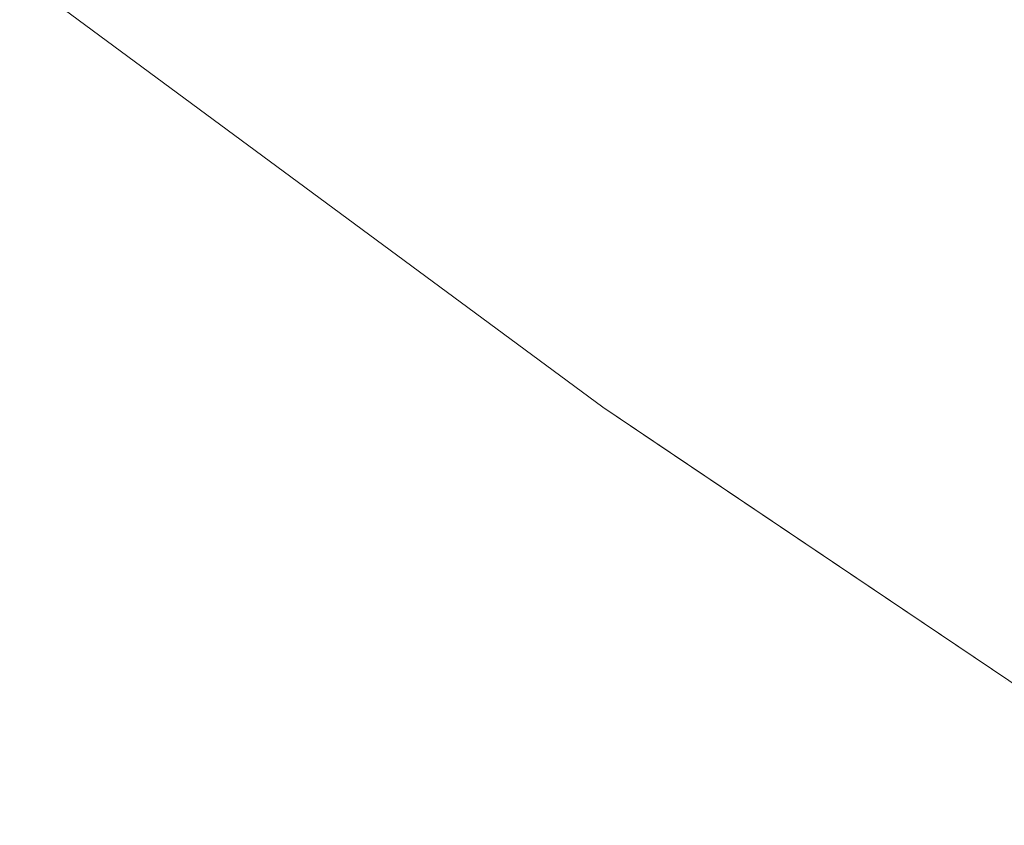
# Model space of a CAD drawing. Header units: centimetres. Extents: x -62 to 63, y 4 to 6.
# Tile 2 of 256: x -62.05783 to -62.04937, y 4.24501 to 4.25194. Entities that reach past the tile are written whole.
import ezdxf

# ---------------------------------------------------------------- set-up
doc = ezdxf.new("R2010")
doc.units = ezdxf.units.CM
doc.header["$LTSCALE"] = 2.54
doc.layers.add('Lucido design-1', color=7, linetype='Continuous')

# ---------------------------------------------------------------- blocks, each defined once
blk = doc.blocks.new('Gruppo-4-1')
at = {"color": 7, "linetype": 'Continuous', "lineweight": 9}
for points, invisible_edges in [([(-62.0506968, 4.2540015, -2276.2960679), (-62.0515013, 4.2538149, -2276.2975546), (-62.04891, 4.251848, -2276.2975546), (-62.0481159, 4.2520425, -2276.2960679)], 15), ([(-62.0481159, 4.2520425, -2276.9482721), (-62.04891, 4.251848, -2276.9467854), (-62.0515013, 4.2538149, -2276.9467854), (-62.0506968, 4.2540015, -2276.9482721)], 15), ([(-62.0496588, 4.2516646, -2276.29905), (-62.04891, 4.251848, -2276.2975546), (-62.0515013, 4.2538149, -2276.2975546), (-62.0522599, 4.2536389, -2276.29905)], 15), ([(-62.0522599, 4.2536389, -2276.94529), (-62.0515013, 4.2538149, -2276.9467854), (-62.04891, 4.251848, -2276.9467854), (-62.0496588, 4.2516646, -2276.94529)], 15), ([(-62.0522599, 4.2536389, -2276.29905), (-62.0529721, 4.2534738, -2276.3005536), (-62.0503618, 4.2514924, -2276.3005536), (-62.0496588, 4.2516646, -2276.29905)], 15), ([(-62.0496588, 4.2516646, -2276.94529), (-62.0503618, 4.2514924, -2276.9437864), (-62.0529721, 4.2534738, -2276.9437864), (-62.0522599, 4.2536389, -2276.94529)], 15), ([(-62.0510185, 4.2513316, -2276.3020649), (-62.0503618, 4.2514924, -2276.3005536), (-62.0529721, 4.2534738, -2276.3005536), (-62.0536375, 4.2533194, -2276.3020649)], 15), ([(-62.0536375, 4.2533194, -2276.9422751), (-62.0529721, 4.2534738, -2276.9437864), (-62.0503618, 4.2514924, -2276.9437864), (-62.0510185, 4.2513316, -2276.9422751)], 15), ([(-62.0536375, 4.2533194, -2276.3020649), (-62.0542555, 4.2531761, -2276.3035833), (-62.0516285, 4.2511821, -2276.3035833), (-62.0510185, 4.2513316, -2276.3020649)], 15), ([(-62.0510185, 4.2513316, -2276.9422751), (-62.0516285, 4.2511821, -2276.9407566), (-62.0542555, 4.2531761, -2276.9407566), (-62.0536375, 4.2533194, -2276.9422751)], 15), ([(-62.0521914, 4.2510443, -2276.3051085), (-62.0516285, 4.2511821, -2276.3035833), (-62.0542555, 4.2531761, -2276.3035833), (-62.0548257, 4.2530439, -2276.3051085)], 15), ([(-62.0548257, 4.2530439, -2276.9392315), (-62.0542555, 4.2531761, -2276.9407566), (-62.0516285, 4.2511821, -2276.9407566), (-62.0521914, 4.2510443, -2276.9392315)], 15), ([(-62.0548257, 4.2530439, -2276.3051085), (-62.0553478, 4.2529228, -2276.3066398), (-62.0527067, 4.2509181, -2276.3066398), (-62.0521914, 4.2510443, -2276.3051085)], 15), ([(-62.0521914, 4.2510443, -2276.9392315), (-62.0527067, 4.2509181, -2276.9377002), (-62.0553478, 4.2529228, -2276.9377002), (-62.0548257, 4.2530439, -2276.9392315)], 15), ([(-62.053174, 4.2508036, -2276.3081767), (-62.0527067, 4.2509181, -2276.3066398), (-62.0553478, 4.2529228, -2276.3066398), (-62.0558212, 4.252813, -2276.3081767)], 15), ([(-62.0558212, 4.252813, -2276.9361633), (-62.0553478, 4.2529228, -2276.9377002), (-62.0527067, 4.2509181, -2276.9377002), (-62.053174, 4.2508036, -2276.9361633)], 15), ([(-62.0558212, 4.252813, -2276.3081767), (-62.0562458, 4.2527145, -2276.3097186), (-62.053593, 4.250701, -2276.3097186), (-62.053174, 4.2508036, -2276.3081767)], 15), ([(-62.053174, 4.2508036, -2276.9361633), (-62.053593, 4.250701, -2276.9346213), (-62.0562458, 4.2527145, -2276.9346213), (-62.0558212, 4.252813, -2276.9361633)], 15), ([(-62.0539635, 4.2506102, -2276.3112651), (-62.053593, 4.250701, -2276.3097186), (-62.0562458, 4.2527145, -2276.3097186), (-62.0566211, 4.2526274, -2276.3112651)], 15), ([(-62.0566211, 4.2526274, -2276.9330749), (-62.0562458, 4.2527145, -2276.9346213), (-62.053593, 4.250701, -2276.9346213), (-62.0539635, 4.2506102, -2276.9330749)], 15), ([(-62.0545577, 4.2504647, -2276.3143694), (-62.0542851, 4.2505314, -2276.3128155), (-62.056947, 4.2525519, -2276.3128155), (-62.0572231, 4.2524878, -2276.3143694)], 15), ([(-62.0572231, 4.2524878, -2276.9299706), (-62.056947, 4.2525519, -2276.9315244), (-62.0542851, 4.2505314, -2276.9315244), (-62.0545577, 4.2504647, -2276.9299706)], 15), ([(-62.0566211, 4.2526274, -2276.3112651), (-62.056947, 4.2525519, -2276.3128155), (-62.0542851, 4.2505314, -2276.3128155), (-62.0539635, 4.2506102, -2276.3112651)], 15), ([(-62.0539635, 4.2506102, -2276.9330749), (-62.0542851, 4.2505314, -2276.9315244), (-62.056947, 4.2525519, -2276.9315244), (-62.0566211, 4.2526274, -2276.9330749)], 15), ([(-62.0572231, 4.2524878, -2276.3143694), (-62.0574493, 4.2524354, -2276.3159261), (-62.0547809, 4.25041, -2276.3159261), (-62.0545577, 4.2504647, -2276.3143694)], 15), ([(-62.0545577, 4.2504647, -2276.9299706), (-62.0547809, 4.25041, -2276.9284139), (-62.0574493, 4.2524354, -2276.9284139), (-62.0572231, 4.2524878, -2276.9299706)], 15), ([(-62.0576254, 4.2523945, -2276.317485), (-62.0577512, 4.2523653, -2276.3190457), (-62.055079, 4.250337, -2276.3190457), (-62.0549548, 4.2503674, -2276.317485)], 15), ([(-62.0549548, 4.2503674, -2276.9268549), (-62.055079, 4.250337, -2276.9252942), (-62.0577512, 4.2523653, -2276.9252942), (-62.0576254, 4.2523945, -2276.9268549)], 15), ([(-62.0549548, 4.2503674, -2276.317485), (-62.0547809, 4.25041, -2276.3159261), (-62.0574493, 4.2524354, -2276.3159261), (-62.0576254, 4.2523945, -2276.317485)], 15), ([(-62.0576254, 4.2523945, -2276.9268549), (-62.0574493, 4.2524354, -2276.9284139), (-62.0547809, 4.25041, -2276.9284139), (-62.0549548, 4.2503674, -2276.9268549)], 15), ([(-62.0551536, 4.2503187, -2276.3206076), (-62.055079, 4.250337, -2276.3190457), (-62.0577512, 4.2523653, -2276.3190457), (-62.0578268, 4.2523478, -2276.3206076)], 15), ([(-62.0578268, 4.2523478, -2276.9237324), (-62.0577512, 4.2523653, -2276.9252942), (-62.055079, 4.250337, -2276.9252942), (-62.0551536, 4.2503187, -2276.9237324)], 15), ([(-62.0574448, 4.2520257, -2276.32217), (-62.0551536, 4.2503187, -2276.3206076), (-62.0578268, 4.2523478, -2276.3206076)], 11), ([(-62.0551536, 4.2503187, -2276.9237324), (-62.0574448, 4.2520257, -2276.92217), (-62.0578268, 4.2523478, -2276.9237324)], 11), ([(-62.0551536, 4.2503187, -2276.3206076), (-62.0574448, 4.2520257, -2276.32217), (-62.0528149, 4.2486059, -2276.32217)], 9), ([(-62.0528149, 4.2486059, -2276.92217), (-62.0528149, 4.2486059, -2276.32217), (-62.0574448, 4.2520257, -2276.32217), (-62.0574448, 4.2520257, -2276.92217)], 5), ([(-62.0528149, 4.2486059, -2276.92217), (-62.0574448, 4.2520257, -2276.92217), (-62.0551536, 4.2503187, -2276.9237324)], 10), ([(-62.0469128, 4.2496902, -2276.29905), (-62.0461743, 4.249881, -2276.2975546), (-62.04891, 4.251848, -2276.2975546), (-62.0496588, 4.2516646, -2276.29905)], 15), ([(-62.0496588, 4.2516646, -2276.94529), (-62.04891, 4.251848, -2276.9467854), (-62.0461743, 4.249881, -2276.9467854), (-62.0469128, 4.2496902, -2276.94529)], 15), ([(-62.0496588, 4.2516646, -2276.29905), (-62.0503618, 4.2514924, -2276.3005536), (-62.047606, 4.249511, -2276.3005536), (-62.0469128, 4.2496902, -2276.29905)], 15), ([(-62.0469128, 4.2496902, -2276.94529), (-62.047606, 4.249511, -2276.9437864), (-62.0503618, 4.2514924, -2276.9437864), (-62.0496588, 4.2516646, -2276.94529)], 15), ([(-62.0482537, 4.2493436, -2276.3020649), (-62.047606, 4.249511, -2276.3005536), (-62.0503618, 4.2514924, -2276.3005536), (-62.0510185, 4.2513316, -2276.3020649)], 15), ([(-62.0510185, 4.2513316, -2276.9422751), (-62.0503618, 4.2514924, -2276.9437864), (-62.047606, 4.249511, -2276.9437864), (-62.0482537, 4.2493436, -2276.9422751)], 15), ([(-62.0510185, 4.2513316, -2276.3020649), (-62.0516285, 4.2511821, -2276.3035833), (-62.0488552, 4.2491881, -2276.3035833), (-62.0482537, 4.2493436, -2276.3020649)], 15), ([(-62.0482537, 4.2493436, -2276.9422751), (-62.0488552, 4.2491881, -2276.9407566), (-62.0516285, 4.2511821, -2276.9407566), (-62.0510185, 4.2513316, -2276.9422751)], 15), ([(-62.0494103, 4.2490446, -2276.3051085), (-62.0488552, 4.2491881, -2276.3035833), (-62.0516285, 4.2511821, -2276.3035833), (-62.0521914, 4.2510443, -2276.3051085)], 15), ([(-62.0521914, 4.2510443, -2276.9392315), (-62.0516285, 4.2511821, -2276.9407566), (-62.0488552, 4.2491881, -2276.9407566), (-62.0494103, 4.2490446, -2276.9392315)], 15), ([(-62.0521914, 4.2510443, -2276.3051085), (-62.0527067, 4.2509181, -2276.3066398), (-62.0499184, 4.2489133, -2276.3066398), (-62.0494103, 4.2490446, -2276.3051085)], 15), ([(-62.0494103, 4.2490446, -2276.9392315), (-62.0499184, 4.2489133, -2276.9377002), (-62.0527067, 4.2509181, -2276.9377002), (-62.0521914, 4.2510443, -2276.9392315)], 15), ([(-62.0503793, 4.2487942, -2276.3081767), (-62.0499184, 4.2489133, -2276.3066398), (-62.0527067, 4.2509181, -2276.3066398), (-62.053174, 4.2508036, -2276.3081767)], 15), ([(-62.053174, 4.2508036, -2276.9361633), (-62.0527067, 4.2509181, -2276.9377002), (-62.0499184, 4.2489133, -2276.9377002), (-62.0503793, 4.2487942, -2276.9361633)], 15), ([(-62.053174, 4.2508036, -2276.3081767), (-62.053593, 4.250701, -2276.3097186), (-62.0507925, 4.2486873, -2276.3097186), (-62.0503793, 4.2487942, -2276.3081767)], 15), ([(-62.0503793, 4.2487942, -2276.9361633), (-62.0507925, 4.2486873, -2276.9346213), (-62.053593, 4.250701, -2276.9346213), (-62.053174, 4.2508036, -2276.9361633)], 15), ([(-62.0511579, 4.2485929, -2276.3112651), (-62.0507925, 4.2486873, -2276.3097186), (-62.053593, 4.250701, -2276.3097186), (-62.0539635, 4.2506102, -2276.3112651)], 15), ([(-62.0539635, 4.2506102, -2276.9330749), (-62.053593, 4.250701, -2276.9346213), (-62.0507925, 4.2486873, -2276.9346213), (-62.0511579, 4.2485929, -2276.9330749)], 15), ([(-62.0539635, 4.2506102, -2276.3112651), (-62.0542851, 4.2505314, -2276.3128155), (-62.051475, 4.2485109, -2276.3128155), (-62.0511579, 4.2485929, -2276.3112651)], 15), ([(-62.0511579, 4.2485929, -2276.9330749), (-62.051475, 4.2485109, -2276.9315244), (-62.0542851, 4.2505314, -2276.9315244), (-62.0539635, 4.2506102, -2276.9330749)], 15), ([(-62.0517438, 4.2484415, -2276.3143694), (-62.051475, 4.2485109, -2276.3128155), (-62.0542851, 4.2505314, -2276.3128155), (-62.0545577, 4.2504647, -2276.3143694)], 15), ([(-62.0545577, 4.2504647, -2276.9299706), (-62.0542851, 4.2505314, -2276.9315244), (-62.051475, 4.2485109, -2276.9315244), (-62.0517438, 4.2484415, -2276.9299706)], 15), ([(-62.0545577, 4.2504647, -2276.3143694), (-62.0547809, 4.25041, -2276.3159261), (-62.051964, 4.2483845, -2276.3159261), (-62.0517438, 4.2484415, -2276.3143694)], 15), ([(-62.0517438, 4.2484415, -2276.9299706), (-62.051964, 4.2483845, -2276.9284139), (-62.0547809, 4.25041, -2276.9284139), (-62.0545577, 4.2504647, -2276.9299706)], 15), ([(-62.0549548, 4.2503674, -2276.317485), (-62.055079, 4.250337, -2276.3190457), (-62.0522579, 4.2483086, -2276.3190457), (-62.0521354, 4.2483402, -2276.317485)], 15), ([(-62.0521354, 4.2483402, -2276.9268549), (-62.0522579, 4.2483086, -2276.9252942), (-62.055079, 4.250337, -2276.9252942), (-62.0549548, 4.2503674, -2276.9268549)], 15), ([(-62.0521354, 4.2483402, -2276.317485), (-62.051964, 4.2483845, -2276.3159261), (-62.0547809, 4.25041, -2276.3159261), (-62.0549548, 4.2503674, -2276.317485)], 15), ([(-62.0549548, 4.2503674, -2276.9268549), (-62.0547809, 4.25041, -2276.9284139), (-62.051964, 4.2483845, -2276.9284139), (-62.0521354, 4.2483402, -2276.9268549)], 15), ([(-62.0523315, 4.2482896, -2276.3206076), (-62.0522579, 4.2483086, -2276.3190457), (-62.055079, 4.250337, -2276.3190457), (-62.0551536, 4.2503187, -2276.3206076)], 15), ([(-62.0551536, 4.2503187, -2276.9237324), (-62.055079, 4.250337, -2276.9252942), (-62.0522579, 4.2483086, -2276.9252942), (-62.0523315, 4.2482896, -2276.9237324)], 15), ([(-62.0528149, 4.2486059, -2276.32217), (-62.0523315, 4.2482896, -2276.3206076), (-62.0551536, 4.2503187, -2276.3206076)], 11), ([(-62.0551536, 4.2503187, -2276.9237324), (-62.0523315, 4.2482896, -2276.9237324), (-62.0528149, 4.2486059, -2276.92217)], 11), ([(-62.0464795, 4.2470471, -2276.3051085), (-62.0459327, 4.2471962, -2276.3035833), (-62.0488552, 4.2491881, -2276.3035833), (-62.0494103, 4.2490446, -2276.3051085)], 15), ([(-62.0494103, 4.2490446, -2276.9392315), (-62.0488552, 4.2491881, -2276.9407566), (-62.0459327, 4.2471962, -2276.9407566), (-62.0464795, 4.2470471, -2276.9392315)], 15), ([(-62.0494103, 4.2490446, -2276.3051085), (-62.0499184, 4.2489133, -2276.3066398), (-62.0469801, 4.2469106, -2276.3066398), (-62.0464795, 4.2470471, -2276.3051085)], 15), ([(-62.0464795, 4.2470471, -2276.9392315), (-62.0469801, 4.2469106, -2276.9377002), (-62.0499184, 4.2489133, -2276.9377002), (-62.0494103, 4.2490446, -2276.9392315)], 15), ([(-62.0474342, 4.2467869, -2276.3081767), (-62.0469801, 4.2469106, -2276.3066398), (-62.0499184, 4.2489133, -2276.3066398), (-62.0503793, 4.2487942, -2276.3081767)], 15), ([(-62.0503793, 4.2487942, -2276.9361633), (-62.0499184, 4.2489133, -2276.9377002), (-62.0469801, 4.2469106, -2276.9377002), (-62.0474342, 4.2467869, -2276.9361633)], 15), ([(-62.0503793, 4.2487942, -2276.3081767), (-62.0507925, 4.2486873, -2276.3097186), (-62.0478413, 4.2466759, -2276.3097186), (-62.0474342, 4.2467869, -2276.3081767)], 15), ([(-62.0474342, 4.2467869, -2276.9361633), (-62.0478413, 4.2466759, -2276.9346213), (-62.0507925, 4.2486873, -2276.9346213), (-62.0503793, 4.2487942, -2276.9361633)], 15), ([(-62.0482012, 4.2465778, -2276.3112651), (-62.0478413, 4.2466759, -2276.3097186), (-62.0507925, 4.2486873, -2276.3097186), (-62.0511579, 4.2485929, -2276.3112651)], 15), ([(-62.0511579, 4.2485929, -2276.9330749), (-62.0507925, 4.2486873, -2276.9346213), (-62.0478413, 4.2466759, -2276.9346213), (-62.0482012, 4.2465778, -2276.9330749)], 15), ([(-62.0528149, 4.2486059, -2276.32217), (-62.0523496, 4.2482926, -2276.32217), (-62.0523315, 4.2482896, -2276.3206076)], 10), ([(-62.0528149, 4.2486059, -2276.92217), (-62.04748, 4.2450141, -2276.92217), (-62.04748, 4.2450141, -2276.32217), (-62.0523496, 4.2482926, -2276.32217)], 10), ([(-62.0523496, 4.2482926, -2276.32217), (-62.0528149, 4.2486059, -2276.32217), (-62.0528149, 4.2486059, -2276.92217)], 10), ([(-62.0528149, 4.2486059, -2276.92217), (-62.0523315, 4.2482896, -2276.9237324), (-62.0493574, 4.2462626, -2276.9237324)], 11), ([(-62.0493574, 4.2462626, -2276.9237324), (-62.04748, 4.2450141, -2276.92217), (-62.0528149, 4.2486059, -2276.92217)], 9), ([(-62.0511579, 4.2485929, -2276.3112651), (-62.051475, 4.2485109, -2276.3128155), (-62.0485137, 4.2464926, -2276.3128155), (-62.0482012, 4.2465778, -2276.3112651)], 15), ([(-62.0482012, 4.2465778, -2276.9330749), (-62.0485137, 4.2464926, -2276.9315244), (-62.051475, 4.2485109, -2276.9315244), (-62.0511579, 4.2485929, -2276.9330749)], 15), ([(-62.0487785, 4.2464204, -2276.3143694), (-62.0485137, 4.2464926, -2276.3128155), (-62.051475, 4.2485109, -2276.3128155), (-62.0517438, 4.2484415, -2276.3143694)], 15), ([(-62.0517438, 4.2484415, -2276.9299706), (-62.051475, 4.2485109, -2276.9315244), (-62.0485137, 4.2464926, -2276.9315244), (-62.0487785, 4.2464204, -2276.9299706)], 15), ([(-62.0517438, 4.2484415, -2276.3143694), (-62.051964, 4.2483845, -2276.3159261), (-62.0489954, 4.2463613, -2276.3159261), (-62.0487785, 4.2464204, -2276.3143694)], 15), ([(-62.0487785, 4.2464204, -2276.9299706), (-62.0489954, 4.2463613, -2276.9284139), (-62.051964, 4.2483845, -2276.9284139), (-62.0517438, 4.2484415, -2276.9299706)], 15), ([(-62.0521354, 4.2483402, -2276.317485), (-62.0522579, 4.2483086, -2276.3190457), (-62.049285, 4.2462823, -2276.3190457), (-62.0491643, 4.2463152, -2276.317485)], 15), ([(-62.0491643, 4.2463152, -2276.9268549), (-62.049285, 4.2462823, -2276.9252942), (-62.0522579, 4.2483086, -2276.9252942), (-62.0521354, 4.2483402, -2276.9268549)], 15), ([(-62.0491643, 4.2463152, -2276.317485), (-62.0489954, 4.2463613, -2276.3159261), (-62.051964, 4.2483845, -2276.3159261), (-62.0521354, 4.2483402, -2276.317485)], 15), ([(-62.0521354, 4.2483402, -2276.9268549), (-62.051964, 4.2483845, -2276.9284139), (-62.0489954, 4.2463613, -2276.9284139), (-62.0491643, 4.2463152, -2276.9268549)], 15), ([(-62.0523496, 4.2482926, -2276.32217), (-62.04748, 4.2450141, -2276.32217), (-62.0493574, 4.2462626, -2276.3206076)], 10), ([(-62.0493574, 4.2462626, -2276.3206076), (-62.0523315, 4.2482896, -2276.3206076), (-62.0523496, 4.2482926, -2276.32217)], 11), ([(-62.0493574, 4.2462626, -2276.3206076), (-62.049285, 4.2462823, -2276.3190457), (-62.0522579, 4.2483086, -2276.3190457), (-62.0523315, 4.2482896, -2276.3206076)], 15), ([(-62.0523315, 4.2482896, -2276.9237324), (-62.0522579, 4.2483086, -2276.9252942), (-62.049285, 4.2462823, -2276.9252942), (-62.0493574, 4.2462626, -2276.9237324)], 15)]:
    blk.add_3dface(points, dxfattribs=dict(at, invisible_edges=invisible_edges))
blk = doc.blocks.new('Gruppo-5-1')
at = {"color": 7}
blk.add_blockref('Gruppo-4-1', (0, 0), dxfattribs=at)

msp = doc.modelspace()

# ---------------------------------------------------------------- block references
at = {"layer": 'Lucido design-1', "color": 7}
msp.add_blockref('Gruppo-5-1', (0, 0), dxfattribs=at)

doc.saveas('drawing.dxf')
